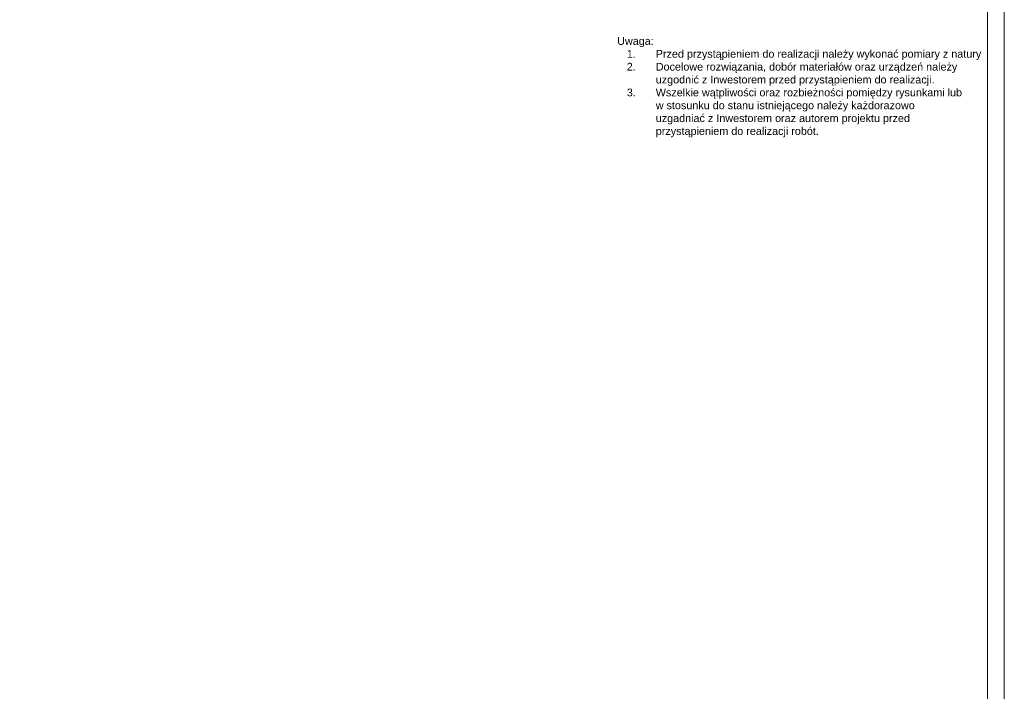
# Model space of a CAD drawing. Header units: centimetres. Extents: x 695802 to 711011, y 25963 to 44188.
# Tile 32 of 157: x 705132 to 706153, y 31877 to 32573. Entities that reach past the tile are written whole.
import ezdxf

# ---------------------------------------------------------------- set-up
doc = ezdxf.new("R2010")
doc.units = ezdxf.units.CM
doc.layers.add('Obrys powierzchni', color=50, linetype='Continuous', lineweight=9, plot=False)
doc.layers.add('S3_opisy', color=171, linetype='Continuous', lineweight=5)
doc.styles.get("Standard").update_dxf_attribs({"font": 'romans.shx'})

msp = doc.modelspace()

# ---------------------------------------------------------------- linework, layer by layer
at = {"layer": 'Obrys powierzchni', "ltscale": 1.6}
for points in [[(704052.6, 33277.3), (706152.6, 33277.3), (706152.6, 30307.3), (704052.6, 30307.3)], [(704070.1, 33259.8), (706135.1, 33259.8), (706135.1, 30324.8), (704070.1, 30324.8)]]:
    msp.add_lwpolyline(points, close=True, dxfattribs=at)

# ---------------------------------------------------------------- texts
at = {"layer": 'S3_opisy', "ltscale": 1.6, "insert": (705751.5, 32554.5), "char_height": 10, "width": 361.023, "attachment_point": 1}
msp.add_mtext('\\pxql;{\\A1;\\fArial|b0|i0|c238|p34;\\H0.8x;Uwaga:\\P\\pi-3,l4,t4;1.^IPrzed przystąpieniem do realizacji należy wykonać pomiary z natury \\P2.^IDocelowe rozwiązania, dobór materiałów oraz urządzeń należy uzgodnić z Inwestorem przed przystąpieniem do realizacji.\\P3.^IWszelkie wątpliwości oraz rozbieżności pomiędzy rysunkami lub w stosunku do stanu istniejącego należy każdorazowo uzgadniać z Inwestorem oraz autorem projektu przed przystąpieniem do realizacji robót.}', dxfattribs=at)

doc.saveas('drawing.dxf')
